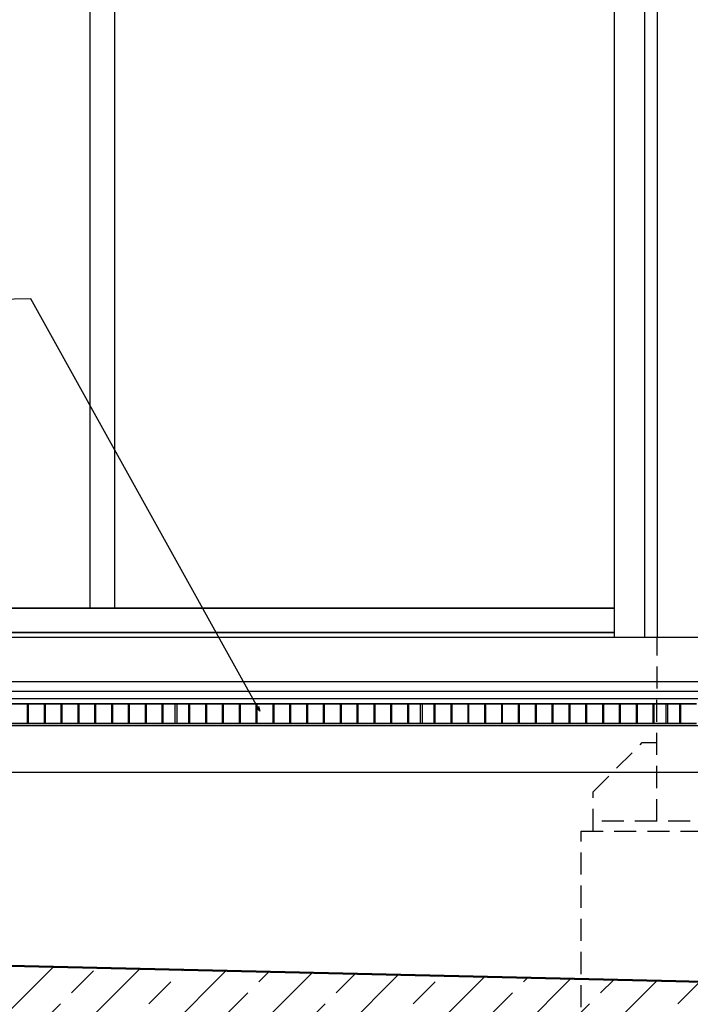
# Model space of a CAD drawing. Extents: x 64462 to 126444, y -56085 to -716.
# Tile 63 of 90: x 118389 to 119755, y -54056 to -52051. Entities that reach past the tile are written whole.
import ezdxf

# ---------------------------------------------------------------- set-up
doc = ezdxf.new("R2010")
doc.units = 0
doc.header["$LTSCALE"] = 11.25
doc.linetypes.add('JIS_02_2.0', pattern=[3, 2, -1])
for name, color, linetype in [('_opis', 7, 'Continuous'), ('Budowlane - Krata Wema', 7, 'Continuous'), ('Budowlane - Opisy', 7, 'Continuous'), ('Budowlane - Wylewka betonowa', 7, 'Continuous'), ('Konstrukcja - Fasada', 7, 'Continuous'), ('Konstrukcja - Płyta - Zbrojenie Rozproszone', 7, 'Continuous'), ('Konstrukcja - slupy myjnia', 7, 'Continuous'), ('Myjnia - podloga', 7, 'Continuous')]:
    doc.layers.add(name, color=color, linetype=linetype)
doc.layers.add('a___przekrojowa___0.5', color=7, linetype='Continuous', lineweight=50)
doc.layers.add('a___widokowa_0.25', color=7, linetype='Continuous', lineweight=25)
doc.styles.get("Standard").update_dxf_attribs({"font": 'arial.ttf', "width": 0.8, "oblique": 15})
doc.dimstyles.new('GENERATED_STYLE__61', dxfattribs={"dimtxt": 0.18, "dimasz": 4.56, "dimexe": 0.18, "dimexo": 0.0625, "dimgap": 0.09, "dimtad": 0, "dimtih": 1, "dimtoh": 1, "dimdec": 4, "dimzin": 0, "dimdsep": 46, "dimtxsty": 'Standard', "dimcen": 0.09, "dimadec": 0, "dimazin": 0, "dimtfac": 1, "dimtdec": 4, "dimtmove": 0, "dimatfit": 3, "dimldrblk": 'ARROWHEAD_3', "dimfxl": 1, "dimtolj": 1, "dimtzin": 0, "dimarcsym": 0})

# ---------------------------------------------------------------- blocks, each defined once
blk = doc.blocks.new('ARROWHEAD_3')
at = {"linetype": 'Continuous'}
blk.add_line((0, 0), (-1, 0), dxfattribs=at)
at = {"linetype": 'Continuous', "flags": 128}
blk.add_lwpolyline([(-1, 0.2679), (0, 0), (-1, -0.2679)], dxfattribs=at)

msp = doc.modelspace()

# ---------------------------------------------------------------- hatches: boundary and pattern name
at = {"layer": '_opis', "transparency": 33554687}
h = msp.add_hatch(dxfattribs=at)
h.set_pattern_fill('ANSI33-Metric', color=256, scale=20)
h.set_pattern_definition([(45, (-101544.12, 85228.8), (-89.80256, 89.80256), []), (45, (-101454.32, 85228.8), (-89.80256, 89.80256), [63.5, -31.75])])
h.paths.add_polyline_path([(116157.52, -54124.74), (116157.52, -53926.26), (115932.52, -53921.05), (115932.52, -54119.85)])
h.paths.add_polyline_path([(116382.52, -54129.64), (116382.52, -53931.46), (116157.52, -53926.26), (116157.52, -54124.74)])
h.paths.add_polyline_path([(119532.52, -54004.28), (116382.52, -53931.46), (116382.52, -54129.64), (119532.52, -54198.17)])
h.paths.add_polyline_path([(119757.52, -54199.19), (119757.52, -54009.51), (119725.78, -54008.75), (119532.52, -54004.28), (119532.52, -54198.17), (119579.07, -54199.19)])
h.paths.add_polyline_path([(119982.52, -54199.19), (119982.52, -54014.9), (119757.52, -54009.51), (119757.52, -54199.19)])
h.paths.add_polyline_path([(121344.89, -54237.61), (121372.55, -54039.19), (121326.22, -54039.19), (120997.52, -54039.19), (119982.52, -54014.9), (119982.52, -54199.19), (120582.52, -54199.19), (120582.52, -54221.02)])
h.paths.add_polyline_path([(121617.52, -54239.19), (121617.52, -53747.19), (121617.52, -53634.19), (121617.52, -53632.19), (121567.52, -53633.19), (122871.83, -53633.19), (122871.83, -53411.1), (122743.1, -53413.68), (122457.52, -53419.39), (121810.92, -53432.32), (121482.52, -53434.17), (121482.52, -53434.29), (121482.52, -53489.19), (121462.52, -53489.19), (121449.24, -53489.19), (121417.52, -53716.71), (121417.52, -54039.19), (121372.55, -54039.19), (121344.89, -54237.61), (121417.52, -54239.19)])
h.paths.add_polyline_path([(123357.52, -53563.09), (123357.52, -53401.39), (122871.83, -53411.1), (122871.83, -53633.19), (123297.43, -53633.19), (123297.43, -53623.19)])
h.paths.add_polyline_path([(123427.41, -53633.19), (123427.41, -53523.19), (123397.43, -53523.19), (123357.52, -53563.09), (123357.52, -53633.19)])

# ---------------------------------------------------------------- linework, layer by layer
at = {"layer": 'a___przekrojowa___0.5'}
for p, q in [((119725.78, -54008.75), (115047.52, -53900.59)), ((120997.52, -54039.19), (119725.78, -54008.75))]:
    msp.add_line(p, q, dxfattribs=at)
at = {"layer": 'a___widokowa_0.25'}
for p, q in [((119687.52, -49276.67), (119687.52, -53309.19)), ((121462.52, -53434.29), (114202.52, -53434.29)), ((121437.52, -53489.19), (115047.52, -53489.19))]:
    msp.add_line(p, q, dxfattribs=at)
at = {"layer": 'a___widokowa_0.25', "linetype": 'JIS_02_2.0', "ltscale": 2}
for p, q in [((119687.15, -53683.19), (119687.18, -53309.19)), ((119557.18, -53623.19), (119657.18, -53523.19)), ((119657.18, -53523.19), (119687.18, -53523.19)), ((119557.18, -53703.19), (119557.18, -53623.19)), ((119957.18, -53683.19), (119557.18, -53683.19)), ((119532.52, -54399.19), (119532.52, -53703.19)), ((119532.52, -53703.19), (119982.52, -53703.19))]:
    msp.add_line(p, q, dxfattribs=at)
at = {"layer": 'Budowlane - Krata Wema'}
for p, q in [((118405.07, -53444.19), (118372.77, -53444.19)), ((118372.77, -53444.19), (118405.07, -53444.19)), ((118405.07, -53484.19), (118405.07, -53444.19)), ((118407.07, -53444.19), (118405.07, -53444.19)), ((118405.07, -53444.19), (118407.07, -53444.19)), ((118405.07, -53484.19), (118405.07, -53444.19)), ((118439.37, -53444.19), (118407.07, -53444.19)), ((118407.07, -53484.19), (118407.07, -53444.19)), ((118407.07, -53444.19), (118439.37, -53444.19)), ((118407.07, -53484.19), (118407.07, -53444.19)), ((118439.37, -53484.19), (118439.37, -53444.19)), ((118441.37, -53444.19), (118439.37, -53444.19)), ((118439.37, -53444.19), (118441.37, -53444.19)), ((118439.37, -53484.19), (118439.37, -53444.19)), ((118473.67, -53444.19), (118441.37, -53444.19)), ((118441.37, -53484.19), (118441.37, -53444.19)), ((118441.37, -53444.19), (118473.67, -53444.19)), ((118441.37, -53484.19), (118441.37, -53444.19)), ((118473.67, -53484.19), (118473.67, -53444.19)), ((118475.67, -53444.19), (118473.67, -53444.19)), ((118473.67, -53444.19), (118475.67, -53444.19)), ((118473.67, -53484.19), (118473.67, -53444.19)), ((118507.97, -53444.19), (118475.67, -53444.19)), ((118475.67, -53484.19), (118475.67, -53444.19)), ((118475.67, -53444.19), (118507.97, -53444.19)), ((118475.67, -53484.19), (118475.67, -53444.19)), ((118507.97, -53484.19), (118507.97, -53444.19)), ((118509.97, -53444.19), (118507.97, -53444.19)), ((118507.97, -53444.19), (118509.97, -53444.19)), ((118507.97, -53484.19), (118507.97, -53444.19)), ((118542.27, -53444.19), (118509.97, -53444.19)), ((118509.97, -53484.19), (118509.97, -53444.19)), ((118509.97, -53444.19), (118542.27, -53444.19)), ((118509.97, -53484.19), (118509.97, -53444.19)), ((118542.27, -53484.19), (118542.27, -53444.19)), ((118544.27, -53444.19), (118542.27, -53444.19)), ((118542.27, -53444.19), (118544.27, -53444.19)), ((118542.27, -53484.19), (118542.27, -53444.19)), ((118576.57, -53444.19), (118544.27, -53444.19)), ((118544.27, -53484.19), (118544.27, -53444.19)), ((118544.27, -53444.19), (118576.57, -53444.19)), ((118544.27, -53484.19), (118544.27, -53444.19)), ((118576.57, -53484.19), (118576.57, -53444.19)), ((118578.57, -53444.19), (118576.57, -53444.19)), ((118576.57, -53444.19), (118578.57, -53444.19)), ((118576.57, -53484.19), (118576.57, -53444.19)), ((118610.87, -53444.19), (118578.57, -53444.19)), ((118578.57, -53484.19), (118578.57, -53444.19)), ((118578.57, -53444.19), (118610.87, -53444.19)), ((118578.57, -53484.19), (118578.57, -53444.19)), ((118610.87, -53484.19), (118610.87, -53444.19)), ((118612.87, -53444.19), (118610.87, -53444.19)), ((118610.87, -53444.19), (118612.87, -53444.19)), ((118610.87, -53484.19), (118610.87, -53444.19)), ((118645.17, -53444.19), (118612.87, -53444.19)), ((118612.87, -53484.19), (118612.87, -53444.19)), ((118612.87, -53444.19), (118645.17, -53444.19)), ((118612.87, -53484.19), (118612.87, -53444.19)), ((118645.17, -53484.19), (118645.17, -53444.19)), ((118647.17, -53444.19), (118645.17, -53444.19)), ((118645.17, -53444.19), (118647.17, -53444.19)), ((118645.17, -53484.19), (118645.17, -53444.19)), ((118679.47, -53444.19), (118647.17, -53444.19)), ((118647.17, -53484.19), (118647.17, -53444.19)), ((118647.17, -53444.19), (118679.47, -53444.19)), ((118647.17, -53484.19), (118647.17, -53444.19)), ((118679.47, -53484.19), (118679.47, -53444.19)), ((118681.47, -53444.19), (118679.47, -53444.19)), ((118679.47, -53444.19), (118681.47, -53444.19)), ((118679.47, -53484.19), (118679.47, -53444.19)), ((118705.52, -53444.19), (118681.47, -53444.19)), ((118681.47, -53484.19), (118681.47, -53444.19)), ((118681.47, -53444.19), (118705.52, -53444.19)), ((118681.47, -53484.19), (118681.47, -53444.19)), ((118705.52, -53484.19), (118705.52, -53444.19)), ((118707.52, -53444.19), (118705.52, -53444.19)), ((118705.52, -53444.19), (118707.52, -53444.19)), ((118705.52, -53484.19), (118705.52, -53444.19)), ((118709.52, -53444.19), (118707.52, -53444.19)), ((118707.52, -53444.19), (118709.52, -53444.19)), ((118733.57, -53444.19), (118709.52, -53444.19)), ((118709.52, -53484.19), (118709.52, -53444.19)), ((118709.52, -53444.19), (118733.57, -53444.19)), ((118709.52, -53484.19), (118709.52, -53444.19)), ((118733.57, -53484.19), (118733.57, -53444.19)), ((118735.57, -53444.19), (118733.57, -53444.19)), ((118733.57, -53444.19), (118735.57, -53444.19)), ((118733.57, -53484.19), (118733.57, -53444.19)), ((118767.87, -53444.19), (118735.57, -53444.19)), ((118735.57, -53484.19), (118735.57, -53444.19)), ((118735.57, -53444.19), (118767.87, -53444.19)), ((118735.57, -53484.19), (118735.57, -53444.19)), ((118767.87, -53484.19), (118767.87, -53444.19)), ((118769.87, -53444.19), (118767.87, -53444.19)), ((118767.87, -53444.19), (118769.87, -53444.19)), ((118767.87, -53484.19), (118767.87, -53444.19)), ((118802.17, -53444.19), (118769.87, -53444.19)), ((118769.87, -53484.19), (118769.87, -53444.19)), ((118769.87, -53444.19), (118802.17, -53444.19)), ((118769.87, -53484.19), (118769.87, -53444.19)), ((118802.17, -53484.19), (118802.17, -53444.19)), ((118804.17, -53444.19), (118802.17, -53444.19)), ((118802.17, -53444.19), (118804.17, -53444.19)), ((118802.17, -53484.19), (118802.17, -53444.19)), ((118836.47, -53444.19), (118804.17, -53444.19)), ((118804.17, -53484.19), (118804.17, -53444.19)), ((118804.17, -53444.19), (118836.47, -53444.19)), ((118804.17, -53484.19), (118804.17, -53444.19)), ((118836.47, -53484.19), (118836.47, -53444.19)), ((118838.47, -53444.19), (118836.47, -53444.19)), ((118836.47, -53444.19), (118838.47, -53444.19)), ((118836.47, -53484.19), (118836.47, -53444.19)), ((118870.77, -53444.19), (118838.47, -53444.19)), ((118838.47, -53484.19), (118838.47, -53444.19)), ((118838.47, -53444.19), (118870.77, -53444.19)), ((118838.47, -53484.19), (118838.47, -53444.19)), ((118870.77, -53484.19), (118870.77, -53444.19)), ((118872.77, -53444.19), (118870.77, -53444.19)), ((118870.77, -53444.19), (118872.77, -53444.19)), ((118870.77, -53484.19), (118870.77, -53444.19)), ((118905.07, -53444.19), (118872.77, -53444.19)), ((118872.77, -53484.19), (118872.77, -53444.19)), ((118872.77, -53444.19), (118905.07, -53444.19)), ((118872.77, -53484.19), (118872.77, -53444.19)), ((118905.07, -53484.19), (118905.07, -53444.19)), ((118907.07, -53444.19), (118905.07, -53444.19)), ((118905.07, -53444.19), (118907.07, -53444.19)), ((118905.07, -53484.19), (118905.07, -53444.19)), ((118939.37, -53444.19), (118907.07, -53444.19)), ((118907.07, -53484.19), (118907.07, -53444.19)), ((118907.07, -53444.19), (118939.37, -53444.19)), ((118907.07, -53484.19), (118907.07, -53444.19)), ((118939.37, -53484.19), (118939.37, -53444.19)), ((118941.37, -53444.19), (118939.37, -53444.19)), ((118939.37, -53444.19), (118941.37, -53444.19)), ((118939.37, -53484.19), (118939.37, -53444.19)), ((118973.67, -53444.19), (118941.37, -53444.19)), ((118941.37, -53484.19), (118941.37, -53444.19)), ((118941.37, -53444.19), (118973.67, -53444.19)), ((118941.37, -53484.19), (118941.37, -53444.19)), ((118973.67, -53484.19), (118973.67, -53444.19)), ((118975.67, -53444.19), (118973.67, -53444.19)), ((118973.67, -53444.19), (118975.67, -53444.19)), ((118973.67, -53484.19), (118973.67, -53444.19)), ((119007.97, -53444.19), (118975.67, -53444.19)), ((118975.67, -53484.19), (118975.67, -53444.19)), ((118975.67, -53444.19), (119007.97, -53444.19)), ((118975.67, -53484.19), (118975.67, -53444.19)), ((119007.97, -53484.19), (119007.97, -53444.19)), ((119009.97, -53444.19), (119007.97, -53444.19)), ((119007.97, -53444.19), (119009.97, -53444.19)), ((119007.97, -53484.19), (119007.97, -53444.19)), ((119042.27, -53444.19), (119009.97, -53444.19)), ((119009.97, -53484.19), (119009.97, -53444.19)), ((119009.97, -53444.19), (119042.27, -53444.19)), ((119009.97, -53484.19), (119009.97, -53444.19)), ((119042.27, -53484.19), (119042.27, -53444.19)), ((119044.27, -53444.19), (119042.27, -53444.19)), ((119042.27, -53444.19), (119044.27, -53444.19)), ((119042.27, -53484.19), (119042.27, -53444.19)), ((119076.57, -53444.19), (119044.27, -53444.19)), ((119044.27, -53484.19), (119044.27, -53444.19)), ((119044.27, -53444.19), (119076.57, -53444.19)), ((119044.27, -53484.19), (119044.27, -53444.19)), ((119076.57, -53484.19), (119076.57, -53444.19)), ((119078.57, -53444.19), (119076.57, -53444.19)), ((119076.57, -53444.19), (119078.57, -53444.19)), ((119076.57, -53484.19), (119076.57, -53444.19)), ((119110.87, -53444.19), (119078.57, -53444.19)), ((119078.57, -53484.19), (119078.57, -53444.19)), ((119078.57, -53444.19), (119110.87, -53444.19)), ((119078.57, -53484.19), (119078.57, -53444.19)), ((119110.87, -53484.19), (119110.87, -53444.19)), ((119112.87, -53444.19), (119110.87, -53444.19)), ((119110.87, -53444.19), (119112.87, -53444.19)), ((119110.87, -53484.19), (119110.87, -53444.19)), ((119145.17, -53444.19), (119112.87, -53444.19)), ((119112.87, -53484.19), (119112.87, -53444.19)), ((119112.87, -53444.19), (119145.17, -53444.19)), ((119112.87, -53484.19), (119112.87, -53444.19)), ((119145.17, -53484.19), (119145.17, -53444.19)), ((119147.17, -53444.19), (119145.17, -53444.19)), ((119145.17, -53444.19), (119147.17, -53444.19)), ((119145.17, -53484.19), (119145.17, -53444.19)), ((119179.47, -53444.19), (119147.17, -53444.19)), ((119147.17, -53484.19), (119147.17, -53444.19)), ((119147.17, -53444.19), (119179.47, -53444.19)), ((119147.17, -53484.19), (119147.17, -53444.19)), ((119179.47, -53484.19), (119179.47, -53444.19)), ((119181.47, -53444.19), (119179.47, -53444.19)), ((119179.47, -53444.19), (119181.47, -53444.19)), ((119179.47, -53484.19), (119179.47, -53444.19)), ((119205.52, -53444.19), (119181.47, -53444.19)), ((119181.47, -53484.19), (119181.47, -53444.19)), ((119181.47, -53444.19), (119205.52, -53444.19)), ((119181.47, -53484.19), (119181.47, -53444.19)), ((119205.52, -53484.19), (119205.52, -53444.19)), ((119207.52, -53444.19), (119205.52, -53444.19)), ((119205.52, -53444.19), (119207.52, -53444.19)), ((119205.52, -53484.19), (119205.52, -53444.19)), ((119209.52, -53444.19), (119207.52, -53444.19)), ((119207.52, -53444.19), (119209.52, -53444.19)), ((119233.57, -53444.19), (119209.52, -53444.19)), ((119209.52, -53484.19), (119209.52, -53444.19)), ((119209.52, -53444.19), (119233.57, -53444.19)), ((119209.52, -53484.19), (119209.52, -53444.19)), ((119233.57, -53484.19), (119233.57, -53444.19)), ((119235.57, -53444.19), (119233.57, -53444.19)), ((119233.57, -53444.19), (119235.57, -53444.19)), ((119233.57, -53484.19), (119233.57, -53444.19)), ((119267.87, -53444.19), (119235.57, -53444.19)), ((119235.57, -53484.19), (119235.57, -53444.19)), ((119235.57, -53444.19), (119267.87, -53444.19)), ((119235.57, -53484.19), (119235.57, -53444.19)), ((119267.87, -53484.19), (119267.87, -53444.19)), ((119269.87, -53444.19), (119267.87, -53444.19)), ((119267.87, -53444.19), (119269.87, -53444.19)), ((119267.87, -53484.19), (119267.87, -53444.19)), ((119302.17, -53444.19), (119269.87, -53444.19)), ((119269.87, -53484.19), (119269.87, -53444.19)), ((119269.87, -53444.19), (119302.17, -53444.19)), ((119269.87, -53484.19), (119269.87, -53444.19)), ((119302.17, -53484.19), (119302.17, -53444.19)), ((119304.17, -53444.19), (119302.17, -53444.19)), ((119302.17, -53444.19), (119304.17, -53444.19)), ((119302.17, -53484.19), (119302.17, -53444.19)), ((119336.47, -53444.19), (119304.17, -53444.19)), ((119304.17, -53484.19), (119304.17, -53444.19)), ((119304.17, -53444.19), (119336.47, -53444.19)), ((119304.17, -53484.19), (119304.17, -53444.19)), ((119336.47, -53484.19), (119336.47, -53444.19)), ((119338.47, -53444.19), (119336.47, -53444.19)), ((119336.47, -53444.19), (119338.47, -53444.19)), ((119336.47, -53484.19), (119336.47, -53444.19)), ((119370.77, -53444.19), (119338.47, -53444.19)), ((119338.47, -53484.19), (119338.47, -53444.19)), ((119338.47, -53444.19), (119370.77, -53444.19)), ((119338.47, -53484.19), (119338.47, -53444.19)), ((119370.77, -53484.19), (119370.77, -53444.19)), ((119372.77, -53444.19), (119370.77, -53444.19)), ((119370.77, -53444.19), (119372.77, -53444.19)), ((119370.77, -53484.19), (119370.77, -53444.19)), ((119405.07, -53444.19), (119372.77, -53444.19)), ((119372.77, -53484.19), (119372.77, -53444.19)), ((119372.77, -53444.19), (119405.07, -53444.19)), ((119372.77, -53484.19), (119372.77, -53444.19)), ((119405.07, -53484.19), (119405.07, -53444.19)), ((119407.07, -53444.19), (119405.07, -53444.19)), ((119405.07, -53444.19), (119407.07, -53444.19)), ((119405.07, -53484.19), (119405.07, -53444.19)), ((119439.37, -53444.19), (119407.07, -53444.19)), ((119407.07, -53484.19), (119407.07, -53444.19)), ((119407.07, -53444.19), (119439.37, -53444.19)), ((119407.07, -53484.19), (119407.07, -53444.19)), ((119439.37, -53484.19), (119439.37, -53444.19)), ((119441.37, -53444.19), (119439.37, -53444.19)), ((119439.37, -53444.19), (119441.37, -53444.19)), ((119439.37, -53484.19), (119439.37, -53444.19)), ((119473.67, -53444.19), (119441.37, -53444.19)), ((119441.37, -53484.19), (119441.37, -53444.19)), ((119441.37, -53444.19), (119473.67, -53444.19)), ((119441.37, -53484.19), (119441.37, -53444.19)), ((119473.67, -53484.19), (119473.67, -53444.19)), ((119475.67, -53444.19), (119473.67, -53444.19)), ((119473.67, -53444.19), (119475.67, -53444.19)), ((119473.67, -53484.19), (119473.67, -53444.19)), ((119507.97, -53444.19), (119475.67, -53444.19)), ((119475.67, -53484.19), (119475.67, -53444.19)), ((119475.67, -53444.19), (119507.97, -53444.19)), ((119475.67, -53484.19), (119475.67, -53444.19)), ((119507.97, -53484.19), (119507.97, -53444.19)), ((119509.97, -53444.19), (119507.97, -53444.19)), ((119507.97, -53444.19), (119509.97, -53444.19)), ((119507.97, -53484.19), (119507.97, -53444.19)), ((119542.27, -53444.19), (119509.97, -53444.19)), ((119509.97, -53484.19), (119509.97, -53444.19)), ((119509.97, -53444.19), (119542.27, -53444.19)), ((119509.97, -53484.19), (119509.97, -53444.19)), ((119542.27, -53484.19), (119542.27, -53444.19)), ((119544.27, -53444.19), (119542.27, -53444.19)), ((119542.27, -53444.19), (119544.27, -53444.19)), ((119542.27, -53484.19), (119542.27, -53444.19)), ((119576.57, -53444.19), (119544.27, -53444.19)), ((119544.27, -53484.19), (119544.27, -53444.19)), ((119544.27, -53444.19), (119576.57, -53444.19)), ((119544.27, -53484.19), (119544.27, -53444.19)), ((119576.57, -53484.19), (119576.57, -53444.19)), ((119578.57, -53444.19), (119576.57, -53444.19)), ((119576.57, -53444.19), (119578.57, -53444.19)), ((119576.57, -53484.19), (119576.57, -53444.19)), ((119610.87, -53444.19), (119578.57, -53444.19)), ((119578.57, -53484.19), (119578.57, -53444.19)), ((119578.57, -53444.19), (119610.87, -53444.19)), ((119578.57, -53484.19), (119578.57, -53444.19)), ((119610.87, -53484.19), (119610.87, -53444.19)), ((119612.87, -53444.19), (119610.87, -53444.19)), ((119610.87, -53444.19), (119612.87, -53444.19)), ((119610.87, -53484.19), (119610.87, -53444.19)), ((119645.17, -53444.19), (119612.87, -53444.19)), ((119612.87, -53484.19), (119612.87, -53444.19)), ((119612.87, -53444.19), (119645.17, -53444.19)), ((119612.87, -53484.19), (119612.87, -53444.19)), ((119645.17, -53484.19), (119645.17, -53444.19)), ((119647.17, -53444.19), (119645.17, -53444.19)), ((119645.17, -53444.19), (119647.17, -53444.19)), ((119645.17, -53484.19), (119645.17, -53444.19)), ((119679.47, -53444.19), (119647.17, -53444.19)), ((119647.17, -53484.19), (119647.17, -53444.19)), ((119647.17, -53444.19), (119679.47, -53444.19)), ((119647.17, -53484.19), (119647.17, -53444.19)), ((119679.47, -53484.19), (119679.47, -53444.19)), ((119681.47, -53444.19), (119679.47, -53444.19)), ((119679.47, -53444.19), (119681.47, -53444.19)), ((119679.47, -53484.19), (119679.47, -53444.19)), ((119705.52, -53444.19), (119681.47, -53444.19)), ((119681.47, -53484.19), (119681.47, -53444.19)), ((119681.47, -53444.19), (119705.52, -53444.19)), ((119681.47, -53484.19), (119681.47, -53444.19)), ((119705.52, -53484.19), (119705.52, -53444.19)), ((119707.52, -53444.19), (119705.52, -53444.19)), ((119705.52, -53444.19), (119707.52, -53444.19)), ((119705.52, -53484.19), (119705.52, -53444.19)), ((119709.52, -53444.19), (119707.52, -53444.19)), ((119707.52, -53444.19), (119709.52, -53444.19)), ((119733.57, -53444.19), (119709.52, -53444.19)), ((119709.52, -53484.19), (119709.52, -53444.19)), ((119709.52, -53444.19), (119733.57, -53444.19)), ((119709.52, -53484.19), (119709.52, -53444.19)), ((119733.57, -53484.19), (119733.57, -53444.19)), ((119735.57, -53444.19), (119733.57, -53444.19)), ((119733.57, -53444.19), (119735.57, -53444.19)), ((119733.57, -53484.19), (119733.57, -53444.19)), ((119767.87, -53444.19), (119735.57, -53444.19)), ((119735.57, -53484.19), (119735.57, -53444.19)), ((119735.57, -53444.19), (119767.87, -53444.19)), ((119735.57, -53484.19), (119735.57, -53444.19)), ((118405.07, -53484.19), (118372.77, -53484.19)), ((118372.77, -53484.19), (118405.07, -53484.19)), ((118407.07, -53484.19), (118405.07, -53484.19)), ((118405.07, -53484.19), (118407.07, -53484.19)), ((118439.37, -53484.19), (118407.07, -53484.19)), ((118407.07, -53484.19), (118439.37, -53484.19)), ((118441.37, -53484.19), (118439.37, -53484.19)), ((118439.37, -53484.19), (118441.37, -53484.19)), ((118473.67, -53484.19), (118441.37, -53484.19)), ((118441.37, -53484.19), (118473.67, -53484.19)), ((118475.67, -53484.19), (118473.67, -53484.19)), ((118473.67, -53484.19), (118475.67, -53484.19)), ((118507.97, -53484.19), (118475.67, -53484.19)), ((118475.67, -53484.19), (118507.97, -53484.19)), ((118509.97, -53484.19), (118507.97, -53484.19)), ((118507.97, -53484.19), (118509.97, -53484.19)), ((118542.27, -53484.19), (118509.97, -53484.19)), ((118509.97, -53484.19), (118542.27, -53484.19)), ((118544.27, -53484.19), (118542.27, -53484.19)), ((118542.27, -53484.19), (118544.27, -53484.19)), ((118576.57, -53484.19), (118544.27, -53484.19)), ((118544.27, -53484.19), (118576.57, -53484.19)), ((118578.57, -53484.19), (118576.57, -53484.19)), ((118576.57, -53484.19), (118578.57, -53484.19)), ((118610.87, -53484.19), (118578.57, -53484.19)), ((118578.57, -53484.19), (118610.87, -53484.19)), ((118612.87, -53484.19), (118610.87, -53484.19)), ((118610.87, -53484.19), (118612.87, -53484.19)), ((118645.17, -53484.19), (118612.87, -53484.19)), ((118612.87, -53484.19), (118645.17, -53484.19)), ((118647.17, -53484.19), (118645.17, -53484.19)), ((118645.17, -53484.19), (118647.17, -53484.19)), ((118679.47, -53484.19), (118647.17, -53484.19)), ((118647.17, -53484.19), (118679.47, -53484.19)), ((118681.47, -53484.19), (118679.47, -53484.19)), ((118679.47, -53484.19), (118681.47, -53484.19)), ((118705.52, -53484.19), (118681.47, -53484.19)), ((118681.47, -53484.19), (118705.52, -53484.19)), ((118707.52, -53484.19), (118705.52, -53484.19)), ((118705.52, -53484.19), (118707.52, -53484.19)), ((118709.52, -53484.19), (118707.52, -53484.19)), ((118707.52, -53484.19), (118709.52, -53484.19)), ((118733.57, -53484.19), (118709.52, -53484.19)), ((118709.52, -53484.19), (118733.57, -53484.19)), ((118735.57, -53484.19), (118733.57, -53484.19)), ((118733.57, -53484.19), (118735.57, -53484.19)), ((118767.87, -53484.19), (118735.57, -53484.19)), ((118735.57, -53484.19), (118767.87, -53484.19)), ((118769.87, -53484.19), (118767.87, -53484.19)), ((118767.87, -53484.19), (118769.87, -53484.19)), ((118802.17, -53484.19), (118769.87, -53484.19)), ((118769.87, -53484.19), (118802.17, -53484.19)), ((118804.17, -53484.19), (118802.17, -53484.19)), ((118802.17, -53484.19), (118804.17, -53484.19)), ((118836.47, -53484.19), (118804.17, -53484.19)), ((118804.17, -53484.19), (118836.47, -53484.19)), ((118838.47, -53484.19), (118836.47, -53484.19)), ((118836.47, -53484.19), (118838.47, -53484.19)), ((118870.77, -53484.19), (118838.47, -53484.19)), ((118838.47, -53484.19), (118870.77, -53484.19)), ((118872.77, -53484.19), (118870.77, -53484.19)), ((118870.77, -53484.19), (118872.77, -53484.19)), ((118905.07, -53484.19), (118872.77, -53484.19)), ((118872.77, -53484.19), (118905.07, -53484.19)), ((118907.07, -53484.19), (118905.07, -53484.19)), ((118905.07, -53484.19), (118907.07, -53484.19)), ((118939.37, -53484.19), (118907.07, -53484.19)), ((118907.07, -53484.19), (118939.37, -53484.19)), ((118941.37, -53484.19), (118939.37, -53484.19)), ((118939.37, -53484.19), (118941.37, -53484.19)), ((118973.67, -53484.19), (118941.37, -53484.19)), ((118941.37, -53484.19), (118973.67, -53484.19)), ((118975.67, -53484.19), (118973.67, -53484.19)), ((118973.67, -53484.19), (118975.67, -53484.19)), ((119007.97, -53484.19), (118975.67, -53484.19)), ((118975.67, -53484.19), (119007.97, -53484.19)), ((119009.97, -53484.19), (119007.97, -53484.19)), ((119007.97, -53484.19), (119009.97, -53484.19)), ((119042.27, -53484.19), (119009.97, -53484.19)), ((119009.97, -53484.19), (119042.27, -53484.19)), ((119044.27, -53484.19), (119042.27, -53484.19)), ((119042.27, -53484.19), (119044.27, -53484.19)), ((119076.57, -53484.19), (119044.27, -53484.19)), ((119044.27, -53484.19), (119076.57, -53484.19)), ((119078.57, -53484.19), (119076.57, -53484.19)), ((119076.57, -53484.19), (119078.57, -53484.19)), ((119110.87, -53484.19), (119078.57, -53484.19)), ((119078.57, -53484.19), (119110.87, -53484.19)), ((119112.87, -53484.19), (119110.87, -53484.19)), ((119110.87, -53484.19), (119112.87, -53484.19)), ((119145.17, -53484.19), (119112.87, -53484.19)), ((119112.87, -53484.19), (119145.17, -53484.19)), ((119147.17, -53484.19), (119145.17, -53484.19)), ((119145.17, -53484.19), (119147.17, -53484.19)), ((119179.47, -53484.19), (119147.17, -53484.19)), ((119147.17, -53484.19), (119179.47, -53484.19)), ((119181.47, -53484.19), (119179.47, -53484.19)), ((119179.47, -53484.19), (119181.47, -53484.19)), ((119205.52, -53484.19), (119181.47, -53484.19)), ((119181.47, -53484.19), (119205.52, -53484.19)), ((119207.52, -53484.19), (119205.52, -53484.19)), ((119205.52, -53484.19), (119207.52, -53484.19)), ((119209.52, -53484.19), (119207.52, -53484.19)), ((119207.52, -53484.19), (119209.52, -53484.19)), ((119233.57, -53484.19), (119209.52, -53484.19)), ((119209.52, -53484.19), (119233.57, -53484.19)), ((119235.57, -53484.19), (119233.57, -53484.19)), ((119233.57, -53484.19), (119235.57, -53484.19)), ((119267.87, -53484.19), (119235.57, -53484.19)), ((119235.57, -53484.19), (119267.87, -53484.19)), ((119269.87, -53484.19), (119267.87, -53484.19)), ((119267.87, -53484.19), (119269.87, -53484.19)), ((119302.17, -53484.19), (119269.87, -53484.19)), ((119269.87, -53484.19), (119302.17, -53484.19)), ((119304.17, -53484.19), (119302.17, -53484.19)), ((119302.17, -53484.19), (119304.17, -53484.19)), ((119336.47, -53484.19), (119304.17, -53484.19)), ((119304.17, -53484.19), (119336.47, -53484.19)), ((119338.47, -53484.19), (119336.47, -53484.19)), ((119336.47, -53484.19), (119338.47, -53484.19)), ((119370.77, -53484.19), (119338.47, -53484.19)), ((119338.47, -53484.19), (119370.77, -53484.19)), ((119372.77, -53484.19), (119370.77, -53484.19)), ((119370.77, -53484.19), (119372.77, -53484.19)), ((119405.07, -53484.19), (119372.77, -53484.19)), ((119372.77, -53484.19), (119405.07, -53484.19)), ((119407.07, -53484.19), (119405.07, -53484.19)), ((119405.07, -53484.19), (119407.07, -53484.19)), ((119439.37, -53484.19), (119407.07, -53484.19)), ((119407.07, -53484.19), (119439.37, -53484.19)), ((119441.37, -53484.19), (119439.37, -53484.19)), ((119439.37, -53484.19), (119441.37, -53484.19)), ((119473.67, -53484.19), (119441.37, -53484.19)), ((119441.37, -53484.19), (119473.67, -53484.19)), ((119475.67, -53484.19), (119473.67, -53484.19)), ((119473.67, -53484.19), (119475.67, -53484.19)), ((119507.97, -53484.19), (119475.67, -53484.19)), ((119475.67, -53484.19), (119507.97, -53484.19)), ((119509.97, -53484.19), (119507.97, -53484.19)), ((119507.97, -53484.19), (119509.97, -53484.19)), ((119542.27, -53484.19), (119509.97, -53484.19)), ((119509.97, -53484.19), (119542.27, -53484.19)), ((119544.27, -53484.19), (119542.27, -53484.19)), ((119542.27, -53484.19), (119544.27, -53484.19)), ((119576.57, -53484.19), (119544.27, -53484.19)), ((119544.27, -53484.19), (119576.57, -53484.19)), ((119578.57, -53484.19), (119576.57, -53484.19)), ((119576.57, -53484.19), (119578.57, -53484.19)), ((119610.87, -53484.19), (119578.57, -53484.19)), ((119578.57, -53484.19), (119610.87, -53484.19)), ((119612.87, -53484.19), (119610.87, -53484.19)), ((119610.87, -53484.19), (119612.87, -53484.19)), ((119645.17, -53484.19), (119612.87, -53484.19)), ((119612.87, -53484.19), (119645.17, -53484.19)), ((119647.17, -53484.19), (119645.17, -53484.19)), ((119645.17, -53484.19), (119647.17, -53484.19)), ((119679.47, -53484.19), (119647.17, -53484.19)), ((119647.17, -53484.19), (119679.47, -53484.19)), ((119681.47, -53484.19), (119679.47, -53484.19)), ((119679.47, -53484.19), (119681.47, -53484.19)), ((119705.52, -53484.19), (119681.47, -53484.19)), ((119681.47, -53484.19), (119705.52, -53484.19)), ((119707.52, -53484.19), (119705.52, -53484.19)), ((119705.52, -53484.19), (119707.52, -53484.19)), ((119709.52, -53484.19), (119707.52, -53484.19)), ((119707.52, -53484.19), (119709.52, -53484.19)), ((119733.57, -53484.19), (119709.52, -53484.19)), ((119709.52, -53484.19), (119733.57, -53484.19)), ((119735.57, -53484.19), (119733.57, -53484.19)), ((119733.57, -53484.19), (119735.57, -53484.19)), ((119767.87, -53484.19), (119735.57, -53484.19)), ((119735.57, -53484.19), (119767.87, -53484.19))]:
    msp.add_line(p, q, dxfattribs=at)
at = {"layer": 'Budowlane - Wylewka betonowa'}
msp.add_line((123387.52, -53309.19), (112397.52, -53309.19), dxfattribs=at)
at = {"layer": 'Konstrukcja - Fasada'}
for p, q in [((118532.52, -53249.19), (118532.52, -50174.19)), ((118582.52, -53249.19), (118582.52, -50174.19)), ((117382.52, -53249.19), (118532.52, -53249.19)), ((118532.52, -53249.19), (117382.52, -53249.19)), ((118582.52, -53249.19), (118532.52, -53249.19)), ((118532.52, -53249.19), (118582.52, -53249.19)), ((118582.52, -53249.19), (119600.67, -53249.19)), ((119600.67, -53249.19), (118582.52, -53249.19)), ((117357.52, -53299.19), (118557.52, -53299.19)), ((118557.52, -53299.19), (117357.52, -53299.19)), ((118557.52, -53299.19), (119600.67, -53299.19)), ((119600.67, -53299.19), (118557.52, -53299.19))]:
    msp.add_line(p, q, dxfattribs=at)
at = {"layer": 'Konstrukcja - Płyta - Zbrojenie Rozproszone'}
for p, q in [((123387.52, -53399.19), (112477.52, -53399.19)), ((122457.52, -53419.39), (113457.52, -53419.39)), ((115047.52, -53583.19), (121417.52, -53583.19))]:
    msp.add_line(p, q, dxfattribs=at)
at = {"layer": 'Konstrukcja - slupy myjnia'}
for p, q in [((119600.67, -53309.19), (119600.67, -50071.19)), ((119662.14, -53309.19), (119662.14, -50071.19))]:
    msp.add_line(p, q, dxfattribs=at)
at = {"layer": 'Myjnia - podloga'}
msp.add_line((122457.52, -53419.19), (113457.52, -53419.19), dxfattribs=at)

# ---------------------------------------------------------------- leaders
at = {"layer": 'Budowlane - Opisy', "annotation_type": 0, "has_hookline": 1, "hookline_direction": 1, "text_width": 728.6}
msp.add_leader([(118878.21, -53459.04), (118411.82, -52619.96), (118265.94, -52621.96)], dimstyle='GENERATED_STYLE__61', override={"dimasz": 10}, dxfattribs=at)

doc.saveas('drawing.dxf')
